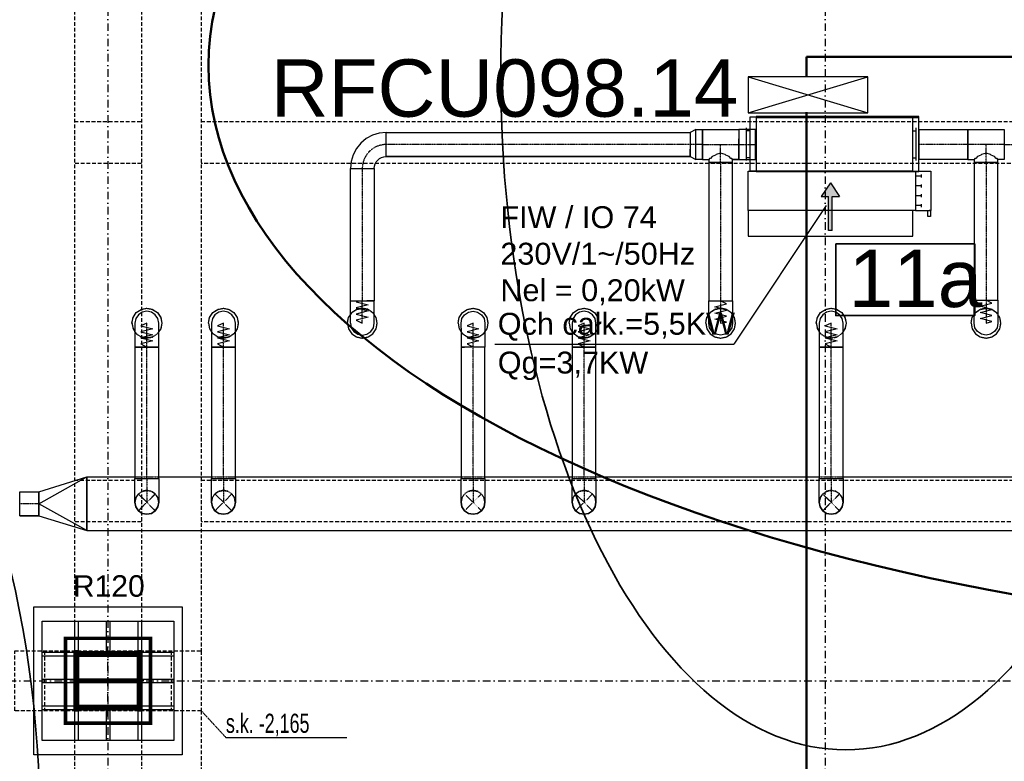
# Model space of a CAD drawing. Header units: centimetres. Extents: x -10729 to 144862, y -4437 to 43656.
# Tile 44 of 148: x 10986 to 11810, y 6133 to 6753. Entities that reach past the tile are written whole.
import ezdxf

# ---------------------------------------------------------------- set-up
doc = ezdxf.new("R2010")
doc.units = ezdxf.units.CM
doc.header["$LTSCALE"] = 0.1
for name, pattern in [('CADVENT_CENTERLINE', [9.9, 7.4, -1, 0.5, -1]), ('CADVENT_HIDDEN', [0.8, 0.25, -0.55]), ('Kondygnacja  -0_5$0$HIDDEN', [9.525, 6.35, -3.175]), ('Kondygnacja  -0_5$0$HIDDEN2', [4.7625, 3.175, -1.5875]), ('Osie rzutów$0$DASHDOT2', [12.7, 6.35, -3.175, 0, -3.175])]:
    doc.linetypes.add(name, pattern=pattern)
for name, color, linetype, lineweight in [('AU opis', 7, 'Continuous', 35), ('AU Sieć LON', 1, 'Continuous', 50), ('AU Strefa obsługiwana', 90, 'Continuous', 35), ('bgde_urządzenia', 3, 'Continuous', 30)]:
    doc.layers.add(name, color=color, linetype=linetype, lineweight=lineweight)
for name, color, linetype in [('AU Szafki Klimakonwektorów', 183, 'Continuous'), ('bgde-nawiewCEN', 7, 'Continuous'), ('bgde-nawiewDETAILS', 1, 'Continuous'), ('bgde-nawiewEXP', 1, 'Continuous'), ('bgde-nawiewHIDDEN', 1, 'Continuous'), ('bgde_opis urządzen', 6, 'Continuous'), ('Kondygnacja  -0_5$0$ARCH_INFO_ODPORNOŚĆ OGNIOWA', 8, 'Continuous'), ('Kondygnacja  -0_5$0$ARCH_KONSTR_POWYŻEJ RZUTU', 8, 'Kondygnacja  -0_5$0$HIDDEN'), ('Kondygnacja  -0_5$0$ARCH_KONSTR_POWYŻEJ RZUTU_IST', 8, 'Kondygnacja  -0_5$0$HIDDEN2'), ('Kondygnacja  -0_5$0$ARCH_OKŁADZINA', 8, 'Continuous'), ('Kondygnacja  -0_5$0$ARCH_SŁUPY', 8, 'Continuous'), ('Osie rzutów$0$ARCH_INFO_OSIE_IST', 8, 'Osie rzutów$0$DASHDOT2'), ('Osie rzutów$0$ARCH_INFO_OSIE_OPISY_IST', 8, 'Continuous')]:
    doc.layers.add(name, color=color, linetype=linetype)
doc.layers.add('Kondygnacja  -0_5$0$ARCH_KONSTRUKCJA_NIEWIDOCZNA', color=8, linetype='Continuous', plot=False)
doc.styles.add('Arial', font='ARIAL.TTF')
doc.styles.add('Kondygnacja  -0_5$0$Arial', font='ARIAL.TTF')
doc.styles.add('Kondygnacja  -0_5$0$BIKTS', font='bikromsw.shx', dxfattribs={"width": 0.8})
pattern_1 = [(45, (-1133.3117, -3177.9858), (-0.6735192, 0.6735192), [])]

# ---------------------------------------------------------------- blocks, each defined once
blk = doc.blocks.new('Osie rzutów')
at = {"layer": 'Osie rzutów$0$ARCH_INFO_OSIE_IST', "ltscale": 10}
for p, q in [((11060, 12510), (11060, 4623.26)), ((11660, 12510), (11660, 4623.26)), ((11060, 6170), (11060, 6230)), ((4436.04, 6200), (15156.54, 6200)), ((11090, 6200), (11030, 6200))]:
    blk.add_line(p, q, dxfattribs=at)
blk = doc.blocks.new('Kondygnacja  -0_5$0$słup_kwadrat')
at = {"layer": 'Kondygnacja  -0_5$0$ARCH_SŁUPY', "lineweight": 40}
h = blk.add_hatch(dxfattribs=at)
h.set_pattern_fill('ANSI31', color=256, scale=0.3, style=0)
h.set_pattern_definition(pattern_1)
h.paths.add_polyline_path([(36, 34), (39, 34), (39, 84), (36, 84)])
h = blk.add_hatch(dxfattribs=at)
h.set_pattern_fill('ANSI31', color=256, scale=0.3, style=0)
h.set_pattern_definition(pattern_1)
h.paths.add_polyline_path([(89, 80), (89, 83), (39, 83), (39, 80)])
h = blk.add_hatch(dxfattribs=at)
h.set_pattern_fill('ANSI31', color=256, scale=0.3, style=0)
h.set_pattern_definition(pattern_1)
h.paths.add_polyline_path([(89, 34), (92, 34), (92, 84), (89, 84)])
h = blk.add_hatch(dxfattribs=at)
h.set_pattern_fill('ANSI31', color=256, scale=0.3, style=0)
h.set_pattern_definition(pattern_1)
h.paths.add_polyline_path([(89, 57.5), (89, 60.5), (39, 60.5), (39, 57.5)])
h = blk.add_hatch(dxfattribs=at)
h.set_pattern_fill('ANSI31', color=256, scale=0.3, style=0)
h.set_pattern_definition(pattern_1)
h.paths.add_polyline_path([(89, 35), (89, 38), (39, 38), (39, 35)])
at = {"layer": 'Kondygnacja  -0_5$0$ARCH_KONSTRUKCJA_NIEWIDOCZNA'}
blk.add_lwpolyline([(119, 109), (119, 9), (9, 9), (9, 109)], close=True, dxfattribs=at)
for points in [[(36, 109), (36, 84)], [(39, 109), (39, 84)], [(62.5, 109), (62.5, 83)], [(65.5, 109), (65.5, 83)], [(89, 109), (89, 84)], [(92, 109), (92, 84)], [(9, 83), (36, 83)], [(92, 83), (119, 83)], [(9, 80), (36, 80)], [(92, 80), (119, 80)], [(9, 60.5), (36, 60.5)], [(92, 60.5), (119, 60.5)], [(9, 57.5), (36, 57.5)], [(92, 57.5), (119, 57.5)], [(9, 38), (36, 38)], [(9, 35), (36, 35)], [(36, 34), (36, 9)], [(39, 34), (39, 9)], [(62.5, 35), (62.5, 9)], [(65.49, 35), (65.49, 9)], [(89, 34), (89, 9)], [(92, 38), (119, 38)], [(92, 35), (119, 35)], [(92, 34), (92, 9)]]:
    blk.add_lwpolyline(points, dxfattribs=at)
at = {"layer": 'Kondygnacja  -0_5$0$ARCH_OKŁADZINA'}
blk.add_lwpolyline([(2, 121), (126, 121), (126, -3), (2, -3)], close=True, dxfattribs=at)
at = {"layer": 'Kondygnacja  -0_5$0$ARCH_SŁUPY', "lineweight": 40}
for p, q in [((39, 60.5), (89, 60.5)), ((89, 57.5), (39, 57.5))]:
    blk.add_line(p, q, dxfattribs=at)
at = {"layer": 'Kondygnacja  -0_5$0$ARCH_SŁUPY', "lineweight": 50, "const_width": 3}
blk.add_lwpolyline([(28.5, 94.5), (99.5, 94.5), (99.5, 23.5), (28.5, 23.5)], close=True, dxfattribs=at)
at = {"layer": 'Kondygnacja  -0_5$0$ARCH_SŁUPY', "lineweight": 40}
for points in [[(36, 84), (39, 84), (39, 34), (36, 34)], [(89, 84), (92, 84), (92, 34), (89, 34)]]:
    blk.add_lwpolyline(points, close=True, dxfattribs=at)
for points in [[(89, 83), (39, 83)], [(39, 80), (89, 80)], [(89, 38), (39, 38)], [(39, 35), (89, 35)]]:
    blk.add_lwpolyline(points, dxfattribs=at)
blk = doc.blocks.new('Kondygnacja  -0_5$0$konstrukcja istniejąca -0.5')
at = {"layer": 'Kondygnacja  -0_5$0$ARCH_KONSTR_POWYŻEJ RZUTU_IST', "ltscale": 10}
for points in [[(11032, 7375), (11032, 6225)], [(11088, 7375), (11088, 6225)], [(11138, 7375), (11138, 6225)], [(11032, 6667.89), (11088, 6667.89)], [(11138, 6667.89), (12182, 6667.89)], [(11088, 6632.89), (11032, 6632.89)], [(12182, 6632.89), (11138, 6632.89)], [(11032, 6367.89), (11088, 6367.89)], [(11138, 6367.89), (12182, 6367.89)], [(11088, 6332.89), (11032, 6332.89)], [(12182, 6332.89), (11138, 6332.89)], [(11138, 6175), (10982, 6175), (10982, 6225), (11138, 6225), (11138, 6175)], [(11032, 6175), (11032, 5025)], [(11088, 6175), (11088, 5025)], [(11138, 6175), (11138, 5025)]]:
    blk.add_lwpolyline(points, dxfattribs=at)
at = {"layer": 'Kondygnacja  -0_5$0$ARCH_KONSTR_POWYŻEJ RZUTU_IST', "ltscale": 10, "elevation": 0}
for points in [[(11007, 6225), (11007, 6175)], [(11113, 6225), (11113, 6175)]]:
    blk.add_lwpolyline(points, dxfattribs=at)
at = {"layer": 'Kondygnacja  -0_5$0$ARCH_KONSTR_POWYŻEJ RZUTU_IST'}
blk.add_lwpolyline([(11138, 6175), (11158.68, 6152.53), (11259.84, 6152.53)], dxfattribs=at)
at = {"layer": 'Kondygnacja  -0_5$0$ARCH_KONSTR_POWYŻEJ RZUTU_IST', "style": 'Kondygnacja  -0_5$0$BIKTS', "width": 0.7}
blk.add_text('s.k. -2,165', height=16, dxfattribs=at).set_placement((11158.68, 6156.46))

msp = doc.modelspace()

# ---------------------------------------------------------------- hatches: boundary and pattern name
at = {"layer": 'bgde_urządzenia'}
h = msp.add_hatch(color=256, dxfattribs=at)
h.paths.add_polyline_path([(11665.965, 6593.417), (11662.965, 6593.417), (11662.965, 6605.083), (11656.775, 6605.083), (11664.465, 6616.511), (11672.155, 6605.083), (11665.965, 6605.083)])
h.paths.add_polyline_path([(11665.965, 6576.75), (11662.965, 6576.75), (11662.965, 6593.417), (11665.965, 6593.417)])

# ---------------------------------------------------------------- linework, layer by layer
at = {"layer": 'AU opis'}
msp.add_lwpolyline([(11668.873, 6565.565), (11785.262, 6565.565), (11785.262, 6505.557), (11668.873, 6505.557)], close=True, dxfattribs=at)
at = {"layer": 'AU Sieć LON', "color": 1}
for p, q in [((11644.538, 6705.794), (11644.538, 6721.98)), ((11644.538, 6721.98), (12741.596, 6721.98)), ((11644.538, 5942.677), (11644.538, 6675.794))]:
    msp.add_line(p, q, dxfattribs=at)
at = {"layer": 'AU Sieć LON', "color": 4, "lineweight": 50}
msp.add_ellipse((9941.574, 7546.233), major_axis=(1097.156, -482.228), ratio=0.5392458, dxfattribs=at)
at = {"layer": 'AU Sieć LON', "color": 4, "lineweight": 50, "extrusion": (0, 0, -1)}
msp.add_ellipse((12210.165, 6714.749), major_axis=(-1066.003, 0), ratio=0.4462874, dxfattribs=at)
at = {"layer": 'AU Strefa obsługiwana', "extrusion": (0, 0, -1)}
msp.add_ellipse((11677.35, 6707.821), major_axis=(0, 565.597), ratio=0.510585, start_param=-1.5707963, end_param=4.712389, dxfattribs=at)
at = {"layer": 'AU Strefa obsługiwana'}
msp.add_ellipse((10545.489, 6077.747), major_axis=(0, -663.911), ratio=0.6893562, start_param=-1.5707963, end_param=4.712389, dxfattribs=at)
at = {"layer": 'AU Szafki Klimakonwektorów'}
for p, q in [((11695.777, 6705.276), (11595.777, 6705.276)), ((11595.777, 6705.276), (11595.777, 6675.276)), ((11595.777, 6675.276), (11695.777, 6705.276)), ((11595.777, 6705.276), (11695.777, 6675.276)), ((11695.777, 6705.276), (11595.777, 6705.276)), ((11595.777, 6705.276), (11595.777, 6675.276)), ((11595.777, 6675.276), (11695.777, 6705.276)), ((11595.777, 6705.276), (11695.777, 6675.276)), ((11695.777, 6675.276), (11695.777, 6705.276)), ((11695.777, 6675.276), (11695.777, 6705.276)), ((11595.777, 6675.276), (11695.777, 6675.276)), ((11595.777, 6675.276), (11695.777, 6675.276))]:
    msp.add_line(p, q, dxfattribs=at)
at = {"layer": 'bgde-nawiewCEN', "linetype": 'CADVENT_CENTERLINE', "ltscale": 0.06}
for p, q in [((11547.014, 6648.639), (11292.789, 6648.639)), ((11557.314, 6648.639), (11547.014, 6648.639)), ((11557.314, 6648.639), (11572.614, 6648.639)), ((11572.614, 6633.639), (11572.614, 6648.639)), ((11572.614, 6648.639), (11587.914, 6648.639)), ((11587.914, 6648.639), (11601.914, 6648.639)), ((11602.314, 6648.639), (11601.914, 6648.639)), ((11738.314, 6648.639), (11738.714, 6648.639)), ((11779.352, 6648.639), (11738.714, 6648.639)), ((11794.652, 6648.639), (11779.352, 6648.639)), ((11794.652, 6633.639), (11794.652, 6648.639)), ((11809.952, 6648.639), (11794.652, 6648.639)), ((11809.952, 6648.639), (11820.252, 6648.639)), ((11572.614, 6633.639), (11572.614, 6517.933)), ((11794.652, 6633.639), (11794.652, 6518.465)), ((11272.789, 6628.639), (11272.789, 6517.755)), ((11272.789, 6516.021), (11272.789, 6517.755)), ((11572.614, 6517.933), (11572.614, 6516.182)), ((11794.652, 6518.465), (11794.652, 6516.665)), ((11794.652, 6516.665), (11794.652, 6511.744)), ((11272.789, 6511.282), (11272.789, 6516.021)), ((11272.789, 6508.705), (11272.789, 6511.282)), ((11272.789, 6506.523), (11272.789, 6508.705)), ((11572.614, 6516.182), (11572.614, 6511.398)), ((11572.614, 6511.398), (11572.614, 6508.796)), ((11572.614, 6508.796), (11572.614, 6506.593)), ((11794.652, 6511.744), (11794.652, 6509.068)), ((11794.652, 6509.068), (11794.652, 6506.803)), ((11272.789, 6504.704), (11272.789, 6506.523)), ((11272.789, 6503.215), (11272.789, 6504.704)), ((11272.789, 6502.023), (11272.789, 6503.215)), ((11272.789, 6501.094), (11272.789, 6502.023)), ((11272.789, 6500.396), (11272.789, 6501.094)), ((11272.789, 6499.896), (11272.789, 6500.396)), ((11572.614, 6506.593), (11572.614, 6504.757)), ((11572.614, 6504.757), (11572.614, 6503.254)), ((11572.614, 6503.254), (11572.614, 6502.05)), ((11572.614, 6502.05), (11572.614, 6501.112)), ((11572.614, 6501.112), (11572.614, 6500.408)), ((11572.614, 6500.408), (11572.614, 6499.903)), ((11572.614, 6499.903), (11572.614, 6499.564)), ((11794.652, 6506.803), (11794.652, 6504.915)), ((11794.652, 6504.915), (11794.652, 6503.369)), ((11794.652, 6503.369), (11794.652, 6502.131)), ((11794.652, 6502.131), (11794.652, 6501.166)), ((11794.652, 6501.166), (11794.652, 6500.442)), ((11794.652, 6500.442), (11794.652, 6499.923)), ((11794.652, 6499.923), (11794.652, 6499.575)), ((11092.553, 6499.162), (11092.553, 6499.209)), ((11092.553, 6499.049), (11092.553, 6499.162)), ((11092.553, 6498.83), (11092.553, 6499.049)), ((11092.553, 6498.469), (11092.553, 6498.83)), ((11092.553, 6497.93), (11092.553, 6498.469)), ((11092.553, 6497.179), (11092.553, 6497.93)), ((11092.553, 6496.178), (11092.553, 6497.179)), ((11092.553, 6494.893), (11092.553, 6496.178)), ((11092.553, 6493.289), (11092.553, 6494.893)), ((11092.553, 6491.329), (11092.553, 6493.289)), ((11156.564, 6499.162), (11156.564, 6499.209)), ((11156.564, 6499.049), (11156.564, 6499.162)), ((11156.564, 6498.83), (11156.564, 6499.049)), ((11156.564, 6498.469), (11156.564, 6498.83)), ((11156.564, 6497.93), (11156.564, 6498.469)), ((11156.564, 6497.179), (11156.564, 6497.93)), ((11156.564, 6496.178), (11156.564, 6497.179)), ((11156.564, 6494.893), (11156.564, 6496.178)), ((11156.564, 6493.289), (11156.564, 6494.893)), ((11156.564, 6491.329), (11156.564, 6493.289)), ((11272.789, 6499.561), (11272.789, 6499.896)), ((11272.789, 6499.358), (11272.789, 6499.561)), ((11272.789, 6499.253), (11272.789, 6499.358)), ((11272.789, 6499.209), (11272.789, 6499.253)), ((11365.423, 6499.162), (11365.423, 6499.209)), ((11365.423, 6499.049), (11365.423, 6499.162)), ((11365.423, 6498.83), (11365.423, 6499.049)), ((11365.423, 6498.469), (11365.423, 6498.83)), ((11365.423, 6497.93), (11365.423, 6498.469)), ((11365.423, 6497.179), (11365.423, 6497.93)), ((11365.423, 6496.178), (11365.423, 6497.179)), ((11365.423, 6494.893), (11365.423, 6496.178)), ((11365.423, 6493.289), (11365.423, 6494.893)), ((11365.423, 6491.329), (11365.423, 6493.289)), ((11458.325, 6499.162), (11458.325, 6499.209)), ((11458.325, 6499.049), (11458.325, 6499.162)), ((11458.325, 6498.83), (11458.325, 6499.049)), ((11458.325, 6498.469), (11458.325, 6498.83)), ((11458.325, 6497.93), (11458.325, 6498.469)), ((11458.325, 6497.179), (11458.325, 6497.93)), ((11458.325, 6496.178), (11458.325, 6497.179)), ((11458.325, 6494.893), (11458.325, 6496.178)), ((11458.325, 6493.289), (11458.325, 6494.893)), ((11458.325, 6491.329), (11458.325, 6493.289)), ((11572.614, 6499.564), (11572.614, 6499.359)), ((11572.614, 6499.359), (11572.614, 6499.254)), ((11572.614, 6499.254), (11572.614, 6499.209)), ((11665.109, 6499.162), (11665.109, 6499.209)), ((11665.109, 6499.049), (11665.109, 6499.162)), ((11665.109, 6498.83), (11665.109, 6499.049)), ((11665.109, 6498.469), (11665.109, 6498.83)), ((11665.109, 6497.93), (11665.109, 6498.469)), ((11665.109, 6497.179), (11665.109, 6497.93)), ((11665.109, 6496.178), (11665.109, 6497.179)), ((11665.109, 6494.893), (11665.109, 6496.178)), ((11665.109, 6493.289), (11665.109, 6494.893)), ((11665.109, 6491.329), (11665.109, 6493.289)), ((11794.652, 6499.575), (11794.652, 6499.363)), ((11794.652, 6499.363), (11794.652, 6499.255)), ((11794.652, 6499.255), (11794.652, 6499.209)), ((11092.553, 6488.978), (11092.553, 6491.329)), ((11092.553, 6486.201), (11092.553, 6488.978)), ((11092.553, 6481.095), (11092.553, 6486.201)), ((11156.564, 6488.978), (11156.564, 6491.329)), ((11156.564, 6486.201), (11156.564, 6488.978)), ((11156.564, 6481.095), (11156.564, 6486.201)), ((11365.423, 6488.978), (11365.423, 6491.329)), ((11365.423, 6486.201), (11365.423, 6488.978)), ((11365.423, 6481.095), (11365.423, 6486.201)), ((11458.325, 6488.978), (11458.325, 6491.329)), ((11458.325, 6486.201), (11458.325, 6488.978)), ((11458.325, 6481.095), (11458.325, 6486.201)), ((11665.109, 6488.978), (11665.109, 6491.329)), ((11665.109, 6486.201), (11665.109, 6488.978)), ((11665.109, 6481.095), (11665.109, 6486.201)), ((11092.553, 6479.227), (11092.553, 6481.095)), ((11092.553, 6369.318), (11092.553, 6479.227)), ((11156.564, 6479.227), (11156.564, 6481.095)), ((11156.564, 6369.318), (11156.564, 6479.227)), ((11365.423, 6479.227), (11365.423, 6481.095)), ((11365.423, 6369.318), (11365.423, 6479.227)), ((11458.325, 6479.227), (11458.325, 6481.095)), ((11458.325, 6369.318), (11458.325, 6479.227)), ((11665.109, 6479.227), (11665.109, 6481.095)), ((11665.109, 6369.318), (11665.109, 6479.227)), ((11092.553, 6369.318), (11092.553, 6349.318)), ((11156.564, 6369.318), (11156.564, 6349.318)), ((11365.423, 6369.318), (11365.423, 6349.318)), ((11458.325, 6369.318), (11458.325, 6349.318)), ((11665.109, 6369.318), (11665.109, 6349.318)), ((11002.265, 6348.154), (10986.137, 6348.154))]:
    msp.add_line(p, q, dxfattribs=at)
msp.add_arc((11292.789, 6628.639), 20, 90, 180, dxfattribs=at)
at = {"layer": 'bgde-nawiewDETAILS', "linetype": 'CADVENT_HIDDEN'}
for p, q in [((11085.482, 6342.247), (11099.624, 6356.389)), ((11085.482, 6356.389), (11099.624, 6342.247)), ((11149.493, 6342.247), (11163.635, 6356.389)), ((11149.493, 6356.389), (11163.635, 6342.247)), ((11358.352, 6342.247), (11372.494, 6356.389)), ((11358.352, 6356.389), (11372.494, 6342.247)), ((11451.254, 6342.247), (11465.396, 6356.389)), ((11451.254, 6356.389), (11465.396, 6342.247)), ((11658.038, 6342.247), (11672.181, 6356.389)), ((11658.038, 6356.389), (11672.181, 6342.247))]:
    msp.add_line(p, q, dxfattribs=at)
at = {"layer": 'bgde-nawiewEXP', "linetype": 'Continuous'}
for points in [[(11602.314, 6671.139), (11738.314, 6671.139), (11738.314, 6672.139), (11602.314, 6672.139)], [(11602.314, 6626.139), (11738.314, 6626.139), (11738.314, 6671.139), (11602.314, 6671.139)], [(11551.83, 6636.139), (11551.83, 6661.139), (11557.314, 6661.139), (11557.314, 6636.139)], [(11738.714, 6636.139), (11738.714, 6661.139), (11779.352, 6661.139), (11779.352, 6636.139)], [(11547.014, 6639.4), (11547.014, 6638.639), (11547.014, 6638.639)], [(11562.614, 6503.254), (11562.614, 6517.933), (11582.614, 6517.933), (11582.614, 6499.209), (11581.853, 6495.383), (11579.685, 6492.138), (11576.441, 6489.971), (11572.614, 6489.209), (11568.787, 6489.971), (11565.543, 6492.138), (11563.375, 6495.383), (11562.614, 6499.209), (11562.614, 6502.05)], [(11784.652, 6499.209), (11784.652, 6518.465), (11804.652, 6518.465), (11804.652, 6499.209), (11803.891, 6495.383), (11801.723, 6492.138), (11798.479, 6489.971), (11794.652, 6489.209), (11790.825, 6489.971), (11787.581, 6492.138), (11785.413, 6495.383)], [(11082.553, 6499.162), (11082.553, 6479.227), (11102.553, 6479.227), (11102.553, 6499.209), (11101.792, 6503.036), (11099.624, 6506.28), (11096.38, 6508.448), (11092.553, 6509.209), (11088.726, 6508.448), (11085.482, 6506.28), (11083.314, 6503.036), (11082.553, 6499.209)], [(11146.564, 6496.178), (11146.564, 6479.227), (11166.564, 6479.227), (11166.564, 6499.209), (11165.802, 6503.036), (11163.635, 6506.28), (11160.39, 6508.448), (11156.564, 6509.209), (11152.737, 6508.448), (11149.493, 6506.28), (11147.325, 6503.036), (11146.564, 6499.209), (11146.564, 6497.179)], [(11448.325, 6496.178), (11448.325, 6479.227), (11468.325, 6479.227), (11468.325, 6499.209), (11467.564, 6503.036), (11465.396, 6506.28), (11462.152, 6508.448), (11458.325, 6509.209), (11454.498, 6508.448), (11451.254, 6506.28), (11449.086, 6503.036), (11448.325, 6499.209), (11448.325, 6497.179)], [(11655.109, 6479.227), (11675.109, 6479.227), (11675.109, 6499.209), (11674.348, 6503.036), (11672.181, 6506.28), (11668.936, 6508.448), (11665.109, 6509.209), (11661.283, 6508.448), (11658.038, 6506.28), (11655.871, 6503.036), (11655.109, 6499.209), (11655.109, 6481.095)], [(11082.553, 6369.318), (11102.553, 6369.318), (11102.553, 6479.227), (11082.553, 6479.227)], [(11146.564, 6369.318), (11166.564, 6369.318), (11166.564, 6479.227), (11146.564, 6479.227)], [(11355.423, 6369.318), (11375.423, 6369.318), (11375.423, 6479.227), (11355.423, 6479.227)], [(11448.325, 6369.318), (11468.325, 6369.318), (11468.325, 6479.227), (11448.325, 6479.227)], [(11655.109, 6369.318), (11675.109, 6369.318), (11675.109, 6479.227), (11655.109, 6479.227)], [(11082.553, 6349.318), (11082.553, 6369.318), (11102.553, 6369.318), (11102.553, 6349.318), (11101.792, 6345.491), (11099.624, 6342.247), (11096.38, 6340.079), (11092.553, 6339.318), (11088.726, 6340.079), (11085.482, 6342.247), (11083.314, 6345.491)], [(11146.564, 6349.318), (11146.564, 6369.318), (11166.564, 6369.318), (11166.564, 6349.318), (11165.802, 6345.491), (11163.635, 6342.247), (11160.39, 6340.079), (11156.564, 6339.318), (11152.737, 6340.079), (11149.493, 6342.247), (11147.325, 6345.491)], [(11448.325, 6349.318), (11448.325, 6369.318), (11468.325, 6369.318), (11468.325, 6349.318), (11467.564, 6345.491), (11465.396, 6342.247), (11462.152, 6340.079), (11458.325, 6339.318), (11454.498, 6340.079), (11451.254, 6342.247), (11449.086, 6345.491)], [(10986.137, 6338.154), (10986.137, 6358.154), (11002.265, 6358.154), (11002.265, 6338.154)], [(11082.553, 6349.318), (11083.314, 6345.491), (11085.482, 6342.247), (11088.726, 6340.079), (11092.553, 6339.318), (11096.38, 6340.079), (11099.624, 6342.247), (11101.792, 6345.491), (11102.553, 6349.318), (11101.792, 6345.491), (11099.624, 6342.247), (11096.38, 6340.079), (11092.553, 6339.318), (11088.726, 6340.079), (11085.482, 6342.247), (11083.314, 6345.491)], [(11152.737, 6340.079), (11156.564, 6339.318), (11160.39, 6340.079), (11163.635, 6342.247), (11165.802, 6345.491), (11166.564, 6349.318), (11165.802, 6345.491), (11163.635, 6342.247), (11160.39, 6340.079), (11156.564, 6339.318)], [(11355.423, 6349.318), (11356.184, 6345.491), (11358.352, 6342.247), (11361.596, 6340.079), (11365.423, 6339.318), (11369.25, 6340.079), (11372.494, 6342.247), (11374.662, 6345.491), (11375.423, 6349.318), (11374.662, 6345.491), (11372.494, 6342.247), (11369.25, 6340.079), (11365.423, 6339.318), (11361.596, 6340.079), (11358.352, 6342.247), (11356.184, 6345.491)], [(11655.109, 6349.318), (11655.871, 6345.491), (11658.038, 6342.247), (11661.283, 6340.079), (11665.109, 6339.318), (11668.936, 6340.079), (11672.181, 6342.247), (11674.348, 6345.491), (11675.109, 6349.318), (11674.348, 6345.491), (11672.181, 6342.247), (11668.936, 6340.079), (11665.109, 6339.318), (11661.283, 6340.079), (11658.038, 6342.247), (11655.871, 6345.491)]]:
    msp.add_lwpolyline(points, close=True, dxfattribs=at)
for points in [[(11262.789, 6517.755), (11262.789, 6628.639), (11282.789, 6628.639), (11282.982, 6630.59), (11283.551, 6632.466), (11284.475, 6634.194), (11285.718, 6635.71), (11287.234, 6636.953), (11288.963, 6637.878), (11290.838, 6638.447), (11292.789, 6638.639), (11292.789, 6658.639), (11286.937, 6658.062), (11281.309, 6656.355), (11276.122, 6653.583), (11271.576, 6649.852), (11267.845, 6645.306), (11265.073, 6640.119), (11263.366, 6634.491), (11262.789, 6628.639), (11282.789, 6628.639), (11282.789, 6517.755)], [(11292.789, 6638.639), (11292.789, 6658.639), (11547.014, 6658.639), (11547.014, 6641.568)], [(11547.014, 6638.639), (11551.83, 6636.139), (11551.83, 6661.139), (11547.014, 6658.639), (11547.014, 6639.4)], [(11557.314, 6636.139), (11557.314, 6661.139), (11587.914, 6661.139), (11587.914, 6648.639)], [(11587.914, 6636.139), (11601.914, 6636.139), (11601.914, 6661.139), (11587.914, 6661.139), (11587.914, 6643.855)], [(11601.914, 6636.139), (11601.914, 6661.139), (11602.314, 6661.139)], [(11738.314, 6636.139), (11738.714, 6636.139), (11738.714, 6661.139), (11738.314, 6661.139)], [(11779.352, 6636.139), (11779.352, 6661.139), (11809.952, 6661.139), (11809.952, 6636.139), (11804.652, 6636.139)], [(11587.914, 6648.639), (11587.914, 6653.422)], [(11587.914, 6643.855), (11587.914, 6648.639)], [(11587.914, 6648.639), (11587.914, 6643.855)], [(11547.014, 6641.568), (11547.014, 6644.812)], [(11547.014, 6639.4), (11547.014, 6641.568)], [(11547.014, 6641.568), (11547.014, 6639.4)], [(11557.314, 6636.139), (11562.614, 6636.139), (11562.614, 6517.933), (11582.614, 6517.933), (11582.614, 6633.639), (11562.614, 6633.639), (11562.614, 6633.639), (11582.614, 6633.639), (11582.614, 6636.139), (11581.853, 6636.9), (11581.213, 6637.09), (11579.685, 6638.619), (11577.039, 6639.8), (11576.441, 6640.399), (11572.614, 6641.538), (11568.787, 6640.399), (11568.188, 6639.8), (11565.543, 6638.619), (11564.014, 6637.09), (11563.375, 6636.9), (11562.614, 6636.139)], [(11587.914, 6637.09), (11587.914, 6643.855)], [(11587.914, 6639.8), (11587.914, 6643.855)], [(11587.914, 6643.855), (11587.914, 6639.8)], [(11779.352, 6636.139), (11784.652, 6636.139), (11784.652, 6518.465), (11804.652, 6518.465), (11804.652, 6633.639), (11784.652, 6633.639), (11784.652, 6633.639), (11804.652, 6633.639), (11804.652, 6636.139), (11803.891, 6636.9), (11803.252, 6637.09), (11801.723, 6638.619), (11799.077, 6639.8), (11798.479, 6640.399), (11794.652, 6641.538), (11790.825, 6640.399), (11790.227, 6639.8), (11787.581, 6638.619), (11786.052, 6637.09), (11785.413, 6636.9), (11784.652, 6636.139)], [(11292.789, 6638.639), (11547.014, 6638.639)], [(11547.014, 6638.639), (11292.789, 6638.639)], [(11547.014, 6638.639), (11547.014, 6639.4)], [(11582.614, 6636.139), (11587.914, 6636.139)], [(11587.914, 6636.139), (11582.614, 6636.139)], [(11587.914, 6636.139), (11587.914, 6637.09), (11587.914, 6637.09), (11587.914, 6639.8)], [(11587.914, 6639.8), (11587.914, 6637.09)], [(11587.914, 6637.09), (11587.914, 6636.139)], [(11587.914, 6636.139), (11587.914, 6637.09)], [(11601.914, 6636.139), (11602.314, 6636.139)], [(11262.789, 6499.209), (11263.551, 6495.383), (11265.718, 6492.138), (11268.963, 6489.971), (11272.789, 6489.209), (11276.616, 6489.971), (11279.86, 6492.138), (11282.028, 6495.383), (11282.789, 6499.209), (11282.789, 6517.755), (11282.028, 6517.755)], [(11262.789, 6499.209), (11262.789, 6517.755), (11279.86, 6517.755), (11279.86, 6517.755), (11282.028, 6517.755)], [(11262.789, 6517.755), (11279.86, 6517.755)], [(11279.86, 6517.755), (11276.616, 6517.755)], [(11279.86, 6517.755), (11282.789, 6517.755)], [(11282.028, 6517.755), (11279.86, 6517.755)], [(11282.028, 6517.755), (11282.789, 6517.755)], [(11080.053, 6499.209), (11081.004, 6503.993), (11083.714, 6508.048), (11087.769, 6510.758), (11092.553, 6511.709), (11097.336, 6510.758), (11101.392, 6508.048), (11104.101, 6503.993), (11105.053, 6499.209), (11104.101, 6494.426), (11102.553, 6492.108)], [(11144.064, 6499.209), (11145.015, 6503.993), (11147.725, 6508.048), (11151.78, 6510.758), (11156.564, 6511.709), (11161.347, 6510.758), (11165.402, 6508.048), (11168.112, 6503.993), (11169.064, 6499.209), (11168.112, 6494.426), (11166.564, 6492.108)], [(11352.923, 6499.209), (11353.874, 6503.993), (11356.584, 6508.048), (11360.639, 6510.758), (11365.423, 6511.709), (11370.206, 6510.758), (11374.262, 6508.048), (11376.971, 6503.993), (11377.923, 6499.209), (11376.971, 6494.426), (11375.423, 6492.108)], [(11355.423, 6494.893), (11355.423, 6499.209), (11356.184, 6503.036), (11358.352, 6506.28), (11361.596, 6508.448), (11365.423, 6509.209), (11369.25, 6508.448), (11372.494, 6506.28), (11374.662, 6503.036), (11375.423, 6499.209), (11375.423, 6479.227), (11356.184, 6479.227)], [(11445.825, 6499.209), (11446.777, 6503.993), (11449.486, 6508.048), (11453.542, 6510.758), (11458.325, 6511.709), (11463.109, 6510.758), (11467.164, 6508.048), (11469.874, 6503.993), (11470.825, 6499.209), (11469.874, 6494.426), (11468.325, 6492.108)], [(11652.609, 6499.209), (11653.561, 6503.993), (11656.271, 6508.048), (11660.326, 6510.758), (11665.109, 6511.709), (11669.893, 6510.758), (11673.948, 6508.048), (11676.658, 6503.993), (11677.609, 6499.209), (11676.658, 6494.426), (11675.109, 6492.108)], [(11260.289, 6499.209), (11261.241, 6494.426), (11263.951, 6490.371), (11268.006, 6487.661), (11272.789, 6486.709), (11277.573, 6487.661), (11281.628, 6490.371), (11284.338, 6494.426), (11285.289, 6499.209), (11284.338, 6503.993), (11282.789, 6506.31)], [(11260.289, 6499.209), (11261.241, 6503.993), (11262.789, 6506.31)], [(11560.114, 6499.209), (11561.065, 6494.426), (11563.775, 6490.371), (11567.83, 6487.661), (11572.614, 6486.709), (11577.397, 6487.661), (11581.453, 6490.371), (11584.162, 6494.426), (11585.114, 6499.209), (11584.162, 6503.993), (11582.614, 6506.31)], [(11560.114, 6499.209), (11561.065, 6503.993), (11562.614, 6506.31)], [(11782.152, 6499.209), (11783.103, 6494.426), (11785.813, 6490.371), (11789.868, 6487.661), (11794.652, 6486.709), (11799.436, 6487.661), (11803.491, 6490.371), (11806.2, 6494.426), (11807.152, 6499.209), (11806.2, 6503.993), (11804.652, 6506.31)], [(11782.152, 6499.209), (11783.103, 6503.993), (11784.652, 6506.31)], [(11080.053, 6499.209), (11081.004, 6494.426), (11082.553, 6492.108)], [(11144.064, 6499.209), (11145.015, 6494.426), (11146.564, 6492.108)], [(11352.923, 6499.209), (11353.874, 6494.426), (11355.423, 6492.108)], [(11355.423, 6494.893), (11355.423, 6479.227), (11358.352, 6479.227)], [(11445.825, 6499.209), (11446.777, 6494.426), (11448.325, 6492.108)], [(11652.609, 6499.209), (11653.561, 6494.426), (11655.109, 6492.108)], [(10986.137, 6338.154), (11002.265, 6338.154), (11042.265, 6325.654), (11990.522, 6325.654), (11990.522, 6370.654), (11974.894, 6370.654)], [(11002.265, 6338.154), (11002.265, 6358.154), (11042.265, 6370.654), (11042.265, 6325.654), (11002.265, 6348.154), (11042.265, 6370.654), (11082.553, 6370.654)], [(11042.265, 6325.654), (11042.265, 6370.654)], [(11102.553, 6370.654), (11146.564, 6370.654)], [(11166.564, 6370.654), (11355.423, 6370.654)], [(11355.423, 6349.318), (11355.423, 6369.318), (11375.423, 6369.318), (11375.423, 6349.318), (11374.662, 6345.491), (11372.494, 6342.247), (11369.25, 6340.079), (11365.423, 6339.318), (11361.596, 6340.079), (11358.352, 6342.247), (11356.184, 6345.491)], [(11375.423, 6370.654), (11448.325, 6370.654)], [(11468.325, 6370.654), (11655.109, 6370.654)], [(11655.109, 6349.318), (11655.109, 6369.318), (11675.109, 6369.318), (11675.109, 6349.318), (11674.348, 6345.491)], [(11675.109, 6370.654), (11858.117, 6370.654)], [(11146.564, 6349.318), (11147.325, 6345.491), (11149.493, 6342.247), (11152.737, 6340.079)], [(11146.564, 6349.318), (11147.325, 6345.491), (11149.493, 6342.247), (11152.737, 6340.079)], [(11355.423, 6349.318), (11356.184, 6345.491), (11358.352, 6342.247)], [(11448.325, 6349.318), (11449.086, 6345.491), (11451.254, 6342.247), (11454.498, 6340.079), (11458.325, 6339.318), (11462.152, 6340.079), (11465.396, 6342.247), (11467.564, 6345.491), (11468.325, 6349.318), (11467.564, 6345.491), (11465.396, 6342.247), (11462.152, 6340.079), (11458.325, 6339.318), (11454.498, 6340.079)], [(11448.325, 6349.318), (11449.086, 6345.491)], [(11449.086, 6345.491), (11448.325, 6349.318)], [(11449.086, 6345.491), (11451.254, 6342.247), (11454.498, 6340.079), (11458.325, 6339.318)], [(11655.109, 6349.318), (11655.871, 6345.491), (11658.038, 6342.247), (11661.283, 6340.079), (11665.109, 6339.318)], [(11665.109, 6339.318), (11668.936, 6340.079), (11672.181, 6342.247), (11674.348, 6345.491), (11675.109, 6349.318)], [(11152.737, 6340.079), (11149.493, 6342.247)], [(11152.737, 6340.079), (11149.493, 6342.247)], [(11665.109, 6339.318), (11661.283, 6340.079)]]:
    msp.add_lwpolyline(points, dxfattribs=at)
at = {"layer": 'bgde-nawiewEXP'}
for points in [[(11272.789, 6517.755), (11267.789, 6517.112), (11277.789, 6514.544), (11267.789, 6511.979), (11277.789, 6509.387), (11267.789, 6506.807), (11277.789, 6504.282), (11267.789, 6501.737), (11272.789, 6499.209)], [(11572.614, 6499.209), (11577.614, 6500.031), (11567.614, 6502.545), (11577.614, 6505.078), (11567.614, 6507.65), (11577.614, 6510.178), (11567.614, 6512.766), (11577.614, 6515.285), (11572.614, 6517.933)], [(11794.652, 6499.209), (11799.652, 6500.651), (11789.652, 6503.166), (11799.652, 6505.667), (11789.652, 6508.213), (11799.652, 6510.746), (11789.652, 6513.301), (11799.652, 6515.902), (11794.652, 6518.465)], [(11092.553, 6499.209), (11087.553, 6497.081), (11097.553, 6494.547), (11087.553, 6492.028), (11097.553, 6489.501), (11087.553, 6486.95), (11097.553, 6484.416), (11087.553, 6481.873), (11092.553, 6479.227)], [(11156.564, 6499.209), (11151.564, 6497.081), (11161.564, 6494.547), (11151.564, 6492.028), (11161.564, 6489.501), (11151.564, 6486.95), (11161.564, 6484.416), (11151.564, 6481.873), (11156.564, 6479.227)], [(11365.423, 6499.209), (11360.423, 6497.081), (11370.423, 6494.547), (11360.423, 6492.028), (11370.423, 6489.501), (11360.423, 6486.95), (11370.423, 6484.416), (11360.423, 6481.873), (11365.423, 6479.227)], [(11458.325, 6499.209), (11453.325, 6497.081), (11463.325, 6494.547), (11453.325, 6492.028), (11463.325, 6489.501), (11453.325, 6486.95), (11463.325, 6484.416), (11453.325, 6481.873), (11458.325, 6479.227)], [(11665.109, 6499.209), (11660.109, 6497.081), (11670.109, 6494.547), (11660.109, 6492.028), (11670.109, 6489.501), (11660.109, 6486.95), (11670.109, 6484.416), (11660.109, 6481.873), (11665.109, 6479.227)]]:
    msp.add_lwpolyline(points, dxfattribs=at)
at = {"layer": 'bgde-nawiewHIDDEN', "linetype": 'CADVENT_HIDDEN'}
for points in [[(11602.314, 6636.139), (11602.314, 6661.139)], [(11738.314, 6636.139), (11738.314, 6661.139)], [(11080.053, 6499.209), (11081.004, 6503.993), (11083.714, 6508.048), (11087.769, 6510.758), (11092.553, 6511.709), (11097.336, 6510.758), (11101.392, 6508.048), (11104.101, 6503.993), (11105.053, 6499.209), (11104.101, 6494.426), (11101.392, 6490.371), (11097.336, 6487.661), (11092.553, 6486.709), (11087.769, 6487.661), (11083.714, 6490.371), (11087.769, 6487.661), (11092.553, 6486.709), (11097.336, 6487.661), (11101.392, 6490.371), (11102.553, 6492.108)], [(11144.064, 6499.209), (11145.015, 6503.993), (11147.725, 6508.048), (11151.78, 6510.758), (11156.564, 6511.709), (11161.347, 6510.758), (11165.402, 6508.048), (11168.112, 6503.993), (11169.064, 6499.209), (11168.112, 6494.426), (11165.402, 6490.371), (11161.347, 6487.661), (11156.564, 6486.709), (11151.78, 6487.661), (11147.725, 6490.371), (11151.78, 6487.661), (11156.564, 6486.709), (11161.347, 6487.661), (11165.402, 6490.371), (11166.564, 6492.108)], [(11260.289, 6499.209), (11261.241, 6494.426), (11263.951, 6490.371), (11268.006, 6487.661), (11272.789, 6486.709), (11277.573, 6487.661), (11281.628, 6490.371), (11284.338, 6494.426), (11285.289, 6499.209), (11284.338, 6503.993), (11281.628, 6508.048), (11277.573, 6510.758), (11272.789, 6511.709), (11268.006, 6510.758), (11263.951, 6508.048), (11262.789, 6506.31)], [(11260.289, 6499.209), (11261.241, 6503.993), (11263.951, 6508.048), (11268.006, 6510.758), (11272.789, 6511.709), (11277.573, 6510.758), (11281.628, 6508.048), (11282.789, 6506.31)], [(11352.923, 6499.209), (11353.874, 6503.993), (11356.584, 6508.048), (11360.639, 6510.758), (11365.423, 6511.709), (11370.206, 6510.758), (11374.262, 6508.048), (11376.971, 6503.993), (11377.923, 6499.209), (11376.971, 6494.426), (11374.262, 6490.371), (11370.206, 6487.661), (11365.423, 6486.709), (11360.639, 6487.661), (11356.584, 6490.371), (11360.639, 6487.661), (11365.423, 6486.709), (11370.206, 6487.661), (11374.262, 6490.371), (11375.423, 6492.108)], [(11445.825, 6499.209), (11446.777, 6503.993), (11449.486, 6508.048), (11453.542, 6510.758), (11458.325, 6511.709), (11463.109, 6510.758), (11467.164, 6508.048), (11469.874, 6503.993), (11470.825, 6499.209), (11469.874, 6494.426), (11467.164, 6490.371), (11463.109, 6487.661), (11458.325, 6486.709), (11453.542, 6487.661), (11449.486, 6490.371), (11453.542, 6487.661), (11458.325, 6486.709), (11463.109, 6487.661), (11467.164, 6490.371), (11468.325, 6492.108)], [(11560.114, 6499.209), (11561.065, 6494.426), (11563.775, 6490.371), (11567.83, 6487.661), (11572.614, 6486.709), (11577.397, 6487.661), (11581.453, 6490.371), (11584.162, 6494.426), (11585.114, 6499.209), (11584.162, 6503.993), (11581.453, 6508.048), (11577.397, 6510.758), (11572.614, 6511.709), (11567.83, 6510.758), (11563.775, 6508.048), (11562.614, 6506.31)], [(11560.114, 6499.209), (11561.065, 6503.993), (11563.775, 6508.048), (11567.83, 6510.758), (11572.614, 6511.709), (11577.397, 6510.758), (11581.453, 6508.048), (11582.614, 6506.31)], [(11652.609, 6499.209), (11653.561, 6503.993), (11656.271, 6508.048), (11660.326, 6510.758), (11665.109, 6511.709), (11669.893, 6510.758), (11673.948, 6508.048), (11676.658, 6503.993), (11677.609, 6499.209), (11676.658, 6494.426), (11673.948, 6490.371), (11669.893, 6487.661), (11665.109, 6486.709), (11660.326, 6487.661), (11656.271, 6490.371), (11660.326, 6487.661), (11665.109, 6486.709), (11669.893, 6487.661), (11673.948, 6490.371), (11675.109, 6492.108)], [(11782.152, 6499.209), (11783.103, 6494.426), (11785.813, 6490.371), (11789.868, 6487.661), (11794.652, 6486.709), (11799.436, 6487.661), (11803.491, 6490.371), (11806.2, 6494.426), (11807.152, 6499.209), (11806.2, 6503.993), (11803.491, 6508.048), (11799.436, 6510.758), (11794.652, 6511.709), (11789.868, 6510.758), (11785.813, 6508.048), (11784.652, 6506.31)], [(11782.152, 6499.209), (11783.103, 6503.993), (11785.813, 6508.048), (11789.868, 6510.758), (11794.652, 6511.709), (11799.436, 6510.758), (11803.491, 6508.048), (11804.652, 6506.31)], [(11080.053, 6499.209), (11081.004, 6494.426), (11083.714, 6490.371), (11082.553, 6492.108)], [(11144.064, 6499.209), (11145.015, 6494.426), (11147.725, 6490.371), (11146.564, 6492.108)], [(11352.923, 6499.209), (11353.874, 6494.426), (11356.584, 6490.371), (11355.423, 6492.108)], [(11445.825, 6499.209), (11446.777, 6494.426), (11449.486, 6490.371), (11448.325, 6492.108)], [(11652.609, 6499.209), (11653.561, 6494.426), (11656.271, 6490.371), (11655.109, 6492.108)], [(11082.553, 6370.654), (11102.553, 6370.654)], [(11146.564, 6370.654), (11166.564, 6370.654)], [(11355.423, 6370.654), (11375.423, 6370.654)], [(11448.325, 6370.654), (11468.325, 6370.654)], [(11655.109, 6370.654), (11675.109, 6370.654)]]:
    msp.add_lwpolyline(points, dxfattribs=at)
for points in [[(11082.553, 6349.318), (11083.314, 6353.144), (11085.482, 6356.389), (11088.726, 6358.556), (11092.553, 6359.318), (11096.38, 6358.556), (11099.624, 6356.389), (11101.792, 6353.144), (11102.553, 6349.318), (11101.792, 6353.144), (11099.624, 6356.389), (11096.38, 6358.556), (11092.553, 6359.318), (11088.726, 6358.556), (11085.482, 6356.389), (11083.314, 6353.144)], [(11146.564, 6349.318), (11147.325, 6353.144), (11149.493, 6356.389), (11152.737, 6358.556), (11156.564, 6359.318), (11160.39, 6358.556), (11163.635, 6356.389), (11165.802, 6353.144), (11166.564, 6349.318), (11165.802, 6353.144), (11163.635, 6356.389), (11160.39, 6358.556), (11156.564, 6359.318), (11152.737, 6358.556), (11149.493, 6356.389), (11147.325, 6353.144)], [(11355.423, 6349.318), (11356.184, 6353.144), (11358.352, 6356.389), (11361.596, 6358.556), (11365.423, 6359.318), (11369.25, 6358.556), (11372.494, 6356.389), (11374.662, 6353.144), (11375.423, 6349.318), (11374.662, 6353.144), (11372.494, 6356.389), (11369.25, 6358.556), (11365.423, 6359.318), (11361.596, 6358.556), (11358.352, 6356.389), (11356.184, 6353.144)], [(11448.325, 6349.318), (11449.086, 6353.144), (11451.254, 6356.389), (11454.498, 6358.556), (11458.325, 6359.318), (11462.152, 6358.556), (11465.396, 6356.389), (11467.564, 6353.144), (11468.325, 6349.318), (11467.564, 6353.144), (11465.396, 6356.389), (11462.152, 6358.556), (11458.325, 6359.318), (11454.498, 6358.556), (11451.254, 6356.389), (11449.086, 6353.144)], [(11655.109, 6349.318), (11655.871, 6353.144), (11658.038, 6356.389), (11661.283, 6358.556), (11665.109, 6359.318), (11668.936, 6358.556), (11672.181, 6356.389), (11674.348, 6353.144), (11675.109, 6349.318), (11674.348, 6353.144), (11672.181, 6356.389), (11668.936, 6358.556), (11665.109, 6359.318), (11661.283, 6358.556), (11658.038, 6356.389), (11655.871, 6353.144)]]:
    msp.add_lwpolyline(points, close=True, dxfattribs=at)
at = {"layer": 'bgde_opis urządzen'}
for p in [(11660.94, 6597.711), (11383.733, 6481.58, 1188.109)]:
    msp.add_line(p, (11583.621, 6481.58, 1188.109), dxfattribs=at)
at = {"layer": 'bgde_urządzenia'}
for p, q in [((11597.065, 6671.417, -170.95), (11597.065, 6626.417, -170.95)), ((11733.065, 6671.417, -170.95), (11597.065, 6671.417, -170.95)), ((11733.065, 6671.417, -170.95), (11733.065, 6626.417, -170.95)), ((11594.065, 6662.667, -170.95), (11594.065, 6635.167, -170.95)), ((11597.065, 6660.167, -170.95), (11594.065, 6660.167, -170.95)), ((11733.065, 6660.167, -170.95), (11736.065, 6660.167, -170.95)), ((11736.065, 6662.667, -170.95), (11736.065, 6635.167, -170.95)), ((11597.065, 6637.667, -170.95), (11594.065, 6637.667, -170.95)), ((11733.065, 6637.667, -170.95), (11736.065, 6637.667, -170.95)), ((11595.565, 6593.417, -170.95), (11595.565, 6626.417, -170.95)), ((11595.565, 6626.417, -170.95), (11735.565, 6626.417, -170.95)), ((11733.065, 6626.417, -170.95), (11597.065, 6626.417, -170.95)), ((11735.565, 6626.417, -170.95), (11735.565, 6593.417, -170.95)), ((11735.565, 6626.417, -170.95), (11748.565, 6626.417, -170.95)), ((11740.765, 6621.042, -170.95), (11740.765, 6623.542, -170.95)), ((11748.565, 6626.417, -170.95), (11748.565, 6593.417, -170.95)), ((11664.465, 6616.511, -170.95), (11656.775, 6605.083, -170.95)), ((11664.465, 6616.511, -170.95), (11672.155, 6605.083, -170.95)), ((11740.765, 6622.292, -170.95), (11735.565, 6622.292, -170.95)), ((11740.765, 6612.792, -170.95), (11740.765, 6615.292, -170.95)), ((11740.765, 6614.042, -170.95), (11735.565, 6614.042, -170.95)), ((11740.765, 6604.542, -170.95), (11740.765, 6607.042, -170.95)), ((11656.775, 6605.083, -170.95), (11662.965, 6605.083, -170.95)), ((11662.965, 6576.75, -170.95), (11662.965, 6605.083, -170.95)), ((11665.965, 6576.75, -170.95), (11665.965, 6605.083, -170.95)), ((11665.965, 6605.083, -170.95), (11672.155, 6605.083, -170.95)), ((11740.765, 6605.792, -170.95), (11735.565, 6605.792, -170.95)), ((11740.765, 6596.292, -170.95), (11740.765, 6598.792, -170.95)), ((11733.365, 6593.417, -170.95), (11595.565, 6593.417, -170.95)), ((11595.565, 6593.417, -170.95), (11595.565, 6571.917, -170.95)), ((11733.365, 6571.917, -170.95), (11733.365, 6593.417, -170.95)), ((11735.565, 6593.417, -170.95), (11733.365, 6593.417, -170.95)), ((11740.765, 6597.542, -170.95), (11735.565, 6597.542, -170.95)), ((11735.565, 6593.417, -170.95), (11748.565, 6593.417, -170.95)), ((11746.065, 6588.417, -170.95), (11746.065, 6593.417, -170.95)), ((11748.565, 6593.417, -170.95), (11747.065, 6593.417, -170.95)), ((11748.065, 6593.417, -170.95), (11748.065, 6588.417, -170.95)), ((11748.065, 6588.417, -170.95), (11746.065, 6588.417, -170.95)), ((11665.965, 6576.75, -170.95), (11662.965, 6576.75, -170.95)), ((11595.565, 6571.917, -170.95), (11733.365, 6571.917, -170.95))]:
    msp.add_line(p, q, dxfattribs=at)

# ---------------------------------------------------------------- block references
at = {"layer": 'Kondygnacja  -0_5$0$ARCH_KONSTR_POWYŻEJ RZUTU'}
msp.add_blockref('Kondygnacja  -0_5$0$konstrukcja istniejąca -0.5', (0, 0), dxfattribs=at)
at = {"layer": 'Kondygnacja  -0_5$0$ARCH_SŁUPY'}
msp.add_blockref('Kondygnacja  -0_5$0$słup_kwadrat', (10996, 6141), dxfattribs=at)
at = {"layer": 'Osie rzutów$0$ARCH_INFO_OSIE_OPISY_IST'}
msp.add_blockref('Osie rzutów', (0, 0), dxfattribs=at)

# ---------------------------------------------------------------- texts
at = {"layer": 'AU opis', "insert": (11679.653, 6560.688, -170.95), "char_height": 48, "width": 72.77772, "attachment_point": 1, "style": 'Arial'}
msp.add_mtext('11a', dxfattribs=at)
at = {"layer": 'AU Szafki Klimakonwektorów', "insert": (11196.121, 6719.928), "char_height": 48, "width": 1074.22285, "attachment_point": 1, "style": 'Arial'}
msp.add_mtext('RFCU098.14', dxfattribs=at)
at = {"layer": 'bgde_opis urządzen', "char_height": 18.326, "width": 421.7149, "attachment_point": 1, "style": 'Arial'}
for s, insert in [('FIW / IO 74\\P230V/1~/50Hz\\PNel = 0,20kW', (11388.32, 6597.036, 2308.732)), ('Qch całk.=5,5KW', (11386.121, 6507.862, 2308.732)), ('Qg=3,7KW', (11386.121, 6475.383, 2308.732))]:
    msp.add_mtext(s, dxfattribs=dict(at, insert=insert))
at = {"layer": 'Kondygnacja  -0_5$0$ARCH_INFO_ODPORNOŚĆ OGNIOWA', "insert": (11060.71, 6294.184), "char_height": 18, "width": 53.33252, "attachment_point": 5, "style": 'Kondygnacja  -0_5$0$Arial'}
msp.add_mtext('\\PR120', dxfattribs=at)

doc.saveas('drawing.dxf')
